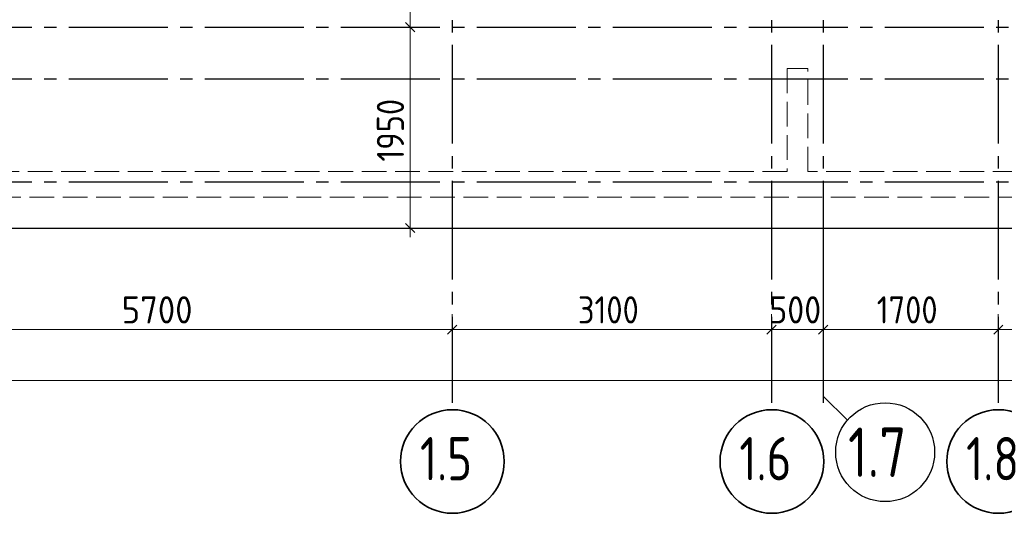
# Model space of a CAD drawing. Header units: millimetres. Extents: x 0 to 50400, y 0 to 35640.
# Tile 6 of 8: x 26019 to 35573, y 7244 to 12036. Entities that reach past the tile are written whole.
import ezdxf

# ---------------------------------------------------------------- set-up
doc = ezdxf.new("R2010")
doc.units = ezdxf.units.MM
doc.linetypes.add('______2', pattern=[324, 240, -84])
doc.linetypes.add('______5', pattern=[1320, 960, -120, 120, -120])
for name, color, linetype, lineweight in [('ЖБ Плита Фундамента верхний уровень', 7, 'Continuous', 35), ('ЖБ Стена верхний уровень', 7, 'Continuous', 35), ('Размерная линия_ общее', 7, 'Continuous', 13)]:
    doc.layers.add(name, color=color, linetype=linetype, lineweight=lineweight)
doc.layers.add('Оси', color=7, linetype='______5', lineweight=13, true_color=0x656565)
doc.styles.add('ISOCPEUR', font='txt')

msp = doc.modelspace()

# ---------------------------------------------------------------- linework, layer by layer
at = {"layer": 'ЖБ Плита Фундамента верхний уровень', "color": 253, "linetype": 'Continuous', "lineweight": -3, "true_color": 0xa0a0a0, "transparency": 33554687}
msp.add_line((8715.1, 10012.4), (40215.1, 10012.4), dxfattribs=at)
at = {"layer": 'ЖБ Стена верхний уровень', "color": 253, "linetype": '______2', "lineweight": 13, "true_color": 0xa0a0a0, "transparency": 33554687}
for p, q in [((33465.1, 11562.4), (33465.1, 10562.4)), ((33665.1, 11562.4), (33465.1, 11562.4)), ((33665.1, 10562.4), (33665.1, 11562.4)), ((33465.1, 10562.4), (15765.1, 10562.4)), ((39915.1, 10562.4), (33665.1, 10562.4)), ((9265.1, 10312.4), (40165.1, 10312.4))]:
    msp.add_line(p, q, dxfattribs=at)
at = {"layer": 'Оси', "color": 8, "linetype": '______5', "lineweight": -3, "transparency": 33554687}
for p, q in [((30215.1, 32912.4), (30215.1, 8317)), ((33315.1, 32912.4), (33315.1, 8317)), ((33815.1, 32912.4), (33815.1, 8317)), ((35515.1, 32912.4), (35515.1, 8317)), ((8015.1, 11962.4), (42962.9, 11962.4)), ((8015.1, 11462.4), (42962.9, 11462.4)), ((8015.1, 10462.4), (42962.9, 10462.4))]:
    msp.add_line(p, q, dxfattribs=at)
at = {"layer": 'Оси', "color": 7, "linetype": 'Continuous', "lineweight": 25, "transparency": 33554687}
msp.add_lwpolyline([(33815.1, 10381.8), (33815.1, 8381.8), (34050.1, 8146.8)], dxfattribs=at)
msp.add_circle((34416.7, 7837), 480, dxfattribs=at)
at = {"layer": 'Оси', "color": 7, "linetype": 'Continuous', "lineweight": 35, "transparency": 33554687}
for centre in [(30217.7, 7746.8), (33317.7, 7746.8), (35517.7, 7746.8)]:
    msp.add_circle(centre, 503.1, dxfattribs=at)
at = {"layer": 'Размерная линия_ общее', "color": 7, "linetype": 'Continuous', "lineweight": 13, "transparency": 33554687}
for p, q in [((29808.1, 11963.4), (29808.1, 14652.9)), ((29808.1, 11963.4), (29658.1, 11963.4)), ((29808.1, 11963.4), (29958.1, 11963.4)), ((29808.1, 10013.4), (29658.1, 10013.4)), ((29808.1, 10013.4), (29958.1, 10013.4)), ((29808.1, 10013.4), (30115.1, 10013.4)), ((29808.1, 10013.4), (29808.1, 9923.4)), ((30215.1, 9026.8), (30215.1, 9176.8)), ((33315.1, 9026.8), (33315.1, 9176.8)), ((33815.1, 9026.8), (33815.1, 9176.8)), ((35515.1, 9026.8), (35515.1, 9176.8)), ((24515.1, 9026.8), (30215.1, 9026.8)), ((30215.1, 9026.8), (30215.1, 8876.8)), ((30215.1, 9026.8), (33315.1, 9026.8)), ((33315.1, 9026.8), (33315.1, 8876.8)), ((33315.1, 9026.8), (33815.1, 9026.8)), ((33815.1, 9026.8), (33815.1, 8876.8)), ((33815.1, 9026.8), (35515.1, 9026.8)), ((35515.1, 9026.8), (35515.1, 8876.8)), ((35515.1, 9026.8), (40065.1, 9026.8)), ((9265.1, 8531.8), (40065.1, 8531.8))]:
    msp.add_line(p, q, dxfattribs=at)
at = {"layer": 'Размерная линия_ общее', "color": 7, "linetype": 'Continuous', "lineweight": 25, "transparency": 33554687}
for p, q in [((29853.1, 11918.4), (29763.1, 12008.4)), ((29853.1, 9968.4), (29763.1, 10058.4)), ((30170.1, 8981.8), (30260.1, 9071.8)), ((33270.1, 8981.8), (33360.1, 9071.8)), ((33770.1, 8981.8), (33860.1, 9071.8)), ((35470.1, 8981.8), (35560.1, 9071.8))]:
    msp.add_line(p, q, dxfattribs=at)
at = {"layer": 'Размерная линия_ общее', "color": 7, "linetype": 'Continuous', "lineweight": 13, "transparency": 33554687}
for points in [[(29808.1, 11963.4), (29787.7, 11963.4), (29787.7, 11963.4), (29787.7, 11963.4), (29787.7, 11963.4), (29784.6, 11963.4), (29784.6, 11963.4), (29639.3, 11963.4)], [(29808.1, 10013.4), (29808.1, 10582.7), (29808.1, 10582.7), (29808.1, 10906.7), (29808.1, 10906.7), (29808.1, 11963.4)]]:
    msp.add_lwpolyline(points, dxfattribs=at)

# ---------------------------------------------------------------- texts
at = {"layer": 'Оси', "color": 7, "linetype": 'Continuous', "lineweight": 35, "transparency": 33554687, "attachment_point": 7, "style": 'ISOCPEUR'}
for s, insert, char_height, width in [('\\W0.79;1.7', (34056.7, 7597), 480, 908.909), ('\\W0.79;1.5', (29902.7, 7564.1), 420, 795.299), ('\\W0.79;1.6', (33002.7, 7564.1), 420, 795.29), ('\\W0.79;1.8', (35202.7, 7564.1), 420, 795.299)]:
    msp.add_mtext(s, dxfattribs=dict(at, insert=insert, char_height=char_height, width=width))
at = {"layer": 'Размерная линия_ общее', "color": 7, "linetype": 'Continuous', "lineweight": 25, "transparency": 33554687, "insert": (29748.1, 10658.4), "char_height": 264, "width": 800.292, "attachment_point": 7, "rotation": 90, "style": 'ISOCPEUR'}
msp.add_mtext('\\W0.87;1950', dxfattribs=at)
at = {"layer": 'Размерная линия_ общее', "color": 7, "linetype": 'Continuous', "lineweight": 25, "transparency": 33554687, "char_height": 264, "attachment_point": 7, "style": 'ISOCPEUR'}
for s, insert, width in [('\\W0.93;5700', (27008.7, 9086.8), 861.721), ('\\W0.87;3100', (31435.1, 9086.8), 800.3), ('\\W0.91;500', (33292.1, 9086.8), 674.395), ('\\W0.87;1700', (34335.1, 9086.8), 800.292)]:
    msp.add_mtext(s, dxfattribs=dict(at, insert=insert, width=width))

doc.saveas('drawing.dxf')
